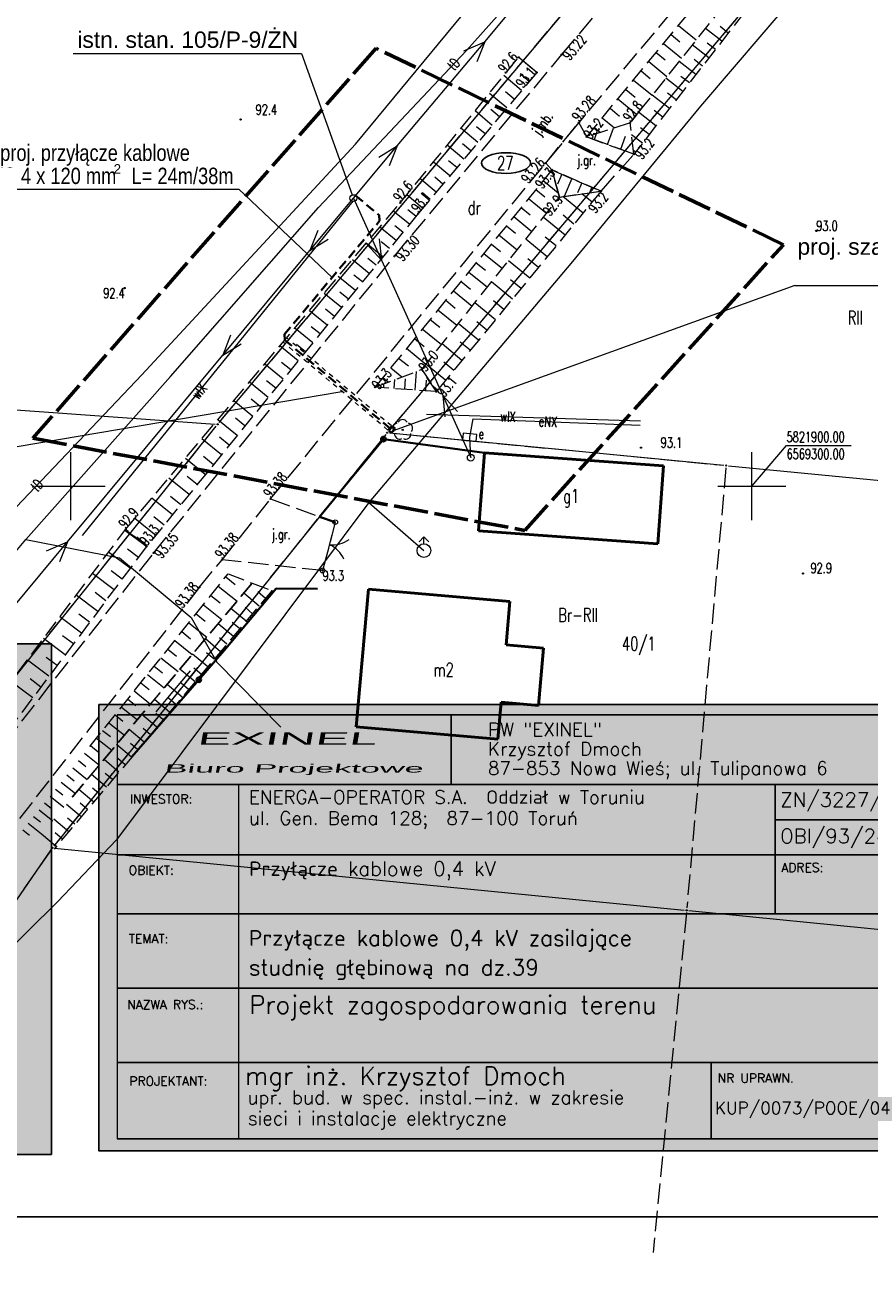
# Model space of a CAD drawing. Header units: metres. Extents: x 6569127 to 6569578, y 5821826 to 5821995.
# Tile 3 of 5: x 6569247 to 6569309, y 5821841 to 5821934. Entities that reach past the tile are written whole.
import ezdxf
from ezdxf.enums import TextEntityAlignment as Align

# ---------------------------------------------------------------- set-up
doc = ezdxf.new("R2010")
doc.units = ezdxf.units.M
doc.header["$MEASUREMENT"] = 0
for name, pattern in [('1', [0]), ('11', [3, 2.5, -0.5]), ('1_1', [0]), ('1_14', [1, -1]), ('1_OTKJ', [2, 1.5, -0.5]), ('1_OTRK', [1.75, 1.25, -0.5]), ('1_OTRKG', [1.75, 1.25, -0.5]), ('2_EGBU_A', [0]), ('3', [1, 0.5, -0.5]), ('3_SUEP_A', [0]), ('3_SUTP_A', [0]), ('3_SUWP', [0]), ('DASHEDX2', [1.5, 1, -0.5]), ('GDE', [0]), ('GUK', [2, 1.5, -0.5])]:
    doc.linetypes.add(name, pattern=pattern)
doc.layers.get('0').update_dxf_attribs({"color": 250, "linetype": 'CONTINUOUS', "lineweight": 100})
for name, color, linetype in [('0_opis tabela', 251, 'CONTINUOUS'), ('OBI opis', 10, 'CONTINUOUS'), ('OBI rury', 14, 'CONTINUOUS')]:
    doc.layers.add(name, color=color, linetype=linetype)
doc.layers.add('0_Tło', color=7, linetype='CONTINUOUS', true_color=0xffffff)
for name, color, linetype, lineweight in [('ARKUSZ_L_0', 7, '11', 60), ('ARKUSZ_L_2', 7, '1', 20), ('Dzialki', 7, 'GDE', 18), ('EGBB_E_T_0', 7, 'CONTINUOUS', 20), ('EGBB_L_0', 7, '2_EGBU_A', 50), ('Numery_dzialek', 7, 'CONTINUOUS', 9), ('OTK_E_T_0', 7, 'CONTINUOUS', 0), ('OTK_L_0', 7, '1_OTKJ', 18), ('OTO_L_0', 7, 'CONTINUOUS', 35), ('OTO_L_1', 7, 'CONTINUOUS', 18), ('OTR_L_1', 7, '1_OTRK', 18), ('OTR_T_0', 7, 'CONTINUOUS', 18), ('OTR_T_1', 7, 'CONTINUOUS', 18), ('Punkty', 7, 'CONTINUOUS', 18), ('SUE_E_T_1', 1, 'CONTINUOUS', 0), ('SUE_T_4', 1, 'CONTINUOUS', 18), ('SUEP_E_T_0', 1, 'CONTINUOUS', 0), ('SUEP_L_0', 1, '3_SUEP_A', 18), ('SUP_T_2', 7, 'CONTINUOUS', 18), ('SUW_T_2', 5, 'CONTINUOUS', 18), ('SUWP_E_T_0', 5, 'CONTINUOUS', 0), ('SUWP_L_0', 5, '3_SUWP', 18), ('UXXOO_T_0', 7, 'CONTINUOUS', 15)]:
    doc.layers.add(name, color=color, linetype=linetype, lineweight=lineweight)
for name, color, linetype, lineweight, true_color in [('Kontury', 7, 'GUK', 18, 0x24bc24), ('Numery_konturow', 7, 'CONTINUOUS', 9, 0x24bc24), ('OBI kabel nn', 7, 'DASHEDX2', 20, 0x007299), ('OTZ_T_0', 7, 'CONTINUOUS', 18, 0x008000), ('SUTP_E_T_0', 7, 'CONTINUOUS', 0, 0xff9100), ('SUTP_L_0', 7, '3_SUTP_A', 18, 0xff9100)]:
    doc.layers.add(name, color=color, linetype=linetype, lineweight=lineweight, true_color=true_color)
doc.styles.add('Arial CE', font='arial.ttf')
doc.styles.add('EXINEL', font='BAUHS93.TTF', dxfattribs={"oblique": 15})
doc.styles.add('ROMANS', font='romans', dxfattribs={"height": 0.1})
doc.styles.get("Standard").update_dxf_attribs({"font": 'Simplex.SHX', "width": 0.75})
picture_1 = doc.add_image_def('image3.png', size_in_pixel=(5624, 3976))

# ---------------------------------------------------------------- blocks, each defined once
blk = doc.blocks.new('GRO')
at = {"linetype": 'Continuous'}
blk.add_circle((0, 0), 0.045, dxfattribs=at)
blk = doc.blocks.new('2_OTRS')
at = {"linetype": 'Continuous'}
blk.add_circle((0, 0), 0.045, dxfattribs=at)
blk = doc.blocks.new('2_OTRN')
at = {"linetype": 'Continuous'}
blk.add_circle((0, 0), 0.045, dxfattribs=at)
blk = doc.blocks.new('2_OTZL')
at = {"linetype": 'Continuous'}
blk.add_circle((0, 0), 0.045, dxfattribs=at)
for centre, start, end in [((-0.357, 0.116), 102.14447, 221.86002), ((0, 0.375), 30.14012, 149.85988), ((0.357, 0.116), 318.13998, 77.85553), ((-0.22, -0.303), 174.14818, 293.85423), ((0.22, -0.303), 246.14577, 5.85182)]:
    blk.add_arc(centre, 0.375, start, end, dxfattribs=at)
blk = doc.blocks.new('4_SUES')
at = {"linetype": 'Continuous'}
for p, q in [((0.5, 0.25), (-0.5, 0.25)), ((-0.5, 0.25), (-0.5, -0.25)), ((0.5, -0.25), (0.5, 0.25)), ((-0.5, -0.25), (0.5, -0.25))]:
    blk.add_line(p, q, dxfattribs=at)
blk = doc.blocks.new('4_SUPP')
at = {"linetype": 'Continuous'}
blk.add_circle((0, 0), 0.25, dxfattribs=at)
blk = doc.blocks.new('4_SUWH')
at = {"linetype": 'Continuous'}
for p, q in [((0, 1), (-0.35355, 0.64645)), ((0, 1), (0.35355, 0.64645)), ((0, 0.5), (0, 1))]:
    blk.add_line(p, q, dxfattribs=at)
blk.add_circle((0, 0), 0.5, dxfattribs=at)

msp = doc.modelspace()

# ---------------------------------------------------------------- hatches: boundary and pattern name
at = {"layer": '0_Tło'}
msp.add_hatch(color=256, dxfattribs=at).paths.add_polyline_path([(6569214.176, 5821888.414), (6569248.565, 5821888.414), (6569248.565, 5821888.414), (6569248.565, 5821850.91), (6569248.565, 5821850.91), (6569214.176, 5821850.91), (6569214.176, 5821850.91)])
at = {"layer": '0_Tło', "linetype": 'Continuous', "lineweight": -3}
msp.add_hatch(color=256, dxfattribs=at).paths.add_polyline_path([(6569252.035, 5821883.954), (6569336.946, 5821883.954), (6569336.946, 5821883.954), (6569336.946, 5821851.181), (6569336.946, 5821851.181), (6569252.035, 5821851.181), (6569252.035, 5821851.181)])

# ---------------------------------------------------------------- linework, layer by layer
at = {"layer": '0_opis tabela', "color": 250, "linetype": 'Continuous'}
for p, q in [((6569253.398, 5821883.203), (6569336.507, 5821883.203)), ((6569277.929, 5821883.203), (6569277.929, 5821878.068)), ((6569301.718, 5821875.491), (6569336.507, 5821875.491)), ((6569253.398, 5821872.913), (6569336.507, 5821872.913))]:
    msp.add_line(p, q, dxfattribs=at)
at = {"layer": '0_opis tabela', "color": 250, "linetype": 'Continuous', "lineweight": 18}
for p, q in [((6569253.398, 5821883.203), (6569253.398, 5821852.045)), ((6569262.306, 5821878.068), (6569262.306, 5821852.045))]:
    msp.add_line(p, q, dxfattribs=at)
at = {"layer": '0_opis tabela', "color": 250}
for p, q in [((6569336.507, 5821878.068), (6569253.398, 5821878.068)), ((6569301.718, 5821872.913), (6569301.718, 5821878.068)), ((6569301.718, 5821868.572), (6569301.718, 5821872.913)), ((6569336.412, 5821868.572), (6569253.398, 5821868.572)), ((6569336.412, 5821863.124), (6569253.398, 5821863.124)), ((6569336.507, 5821857.65), (6569253.398, 5821857.65)), ((6569297.017, 5821857.65), (6569297.017, 5821852.045)), ((6569336.507, 5821852.045), (6569253.398, 5821852.045))]:
    msp.add_line(p, q, dxfattribs=at)
at = {"layer": '0_Tło'}
msp.add_lwpolyline([(6569214.176, 5821888.414), (6569248.565, 5821888.414), (6569248.565, 5821850.91), (6569214.176, 5821850.91)], close=True, dxfattribs=at)
at = {"layer": '0_Tło', "linetype": 'Continuous', "lineweight": -3}
msp.add_lwpolyline([(6569252.035, 5821883.954), (6569336.946, 5821883.954), (6569336.946, 5821851.181), (6569252.035, 5821851.181)], close=True, dxfattribs=at)
at = {"layer": 'ARKUSZ_L_0', "linetype": '11'}
for p, q in [((6569272.401, 5821932.155), (6569247.204, 5821903.507)), ((6569302.318, 5821917.726), (6569272.401, 5821932.155)), ((6569283.319, 5821896.743), (6569302.318, 5821917.726)), ((6569247.204, 5821903.507), (6569283.319, 5821896.743))]:
    msp.add_line(p, q, dxfattribs=at)
at = {"layer": 'ARKUSZ_L_2', "linetype": '1'}
for p, q in [((6569250, 5821897.5), (6569250, 5821902.5)), ((6569300, 5821897.5), (6569300, 5821902.5)), ((6569247.5, 5821900), (6569252.5, 5821900)), ((6569297.5, 5821900), (6569302.5, 5821900))]:
    msp.add_line(p, q, dxfattribs=at)
at = {"layer": 'Dzialki'}
for p, q in [((6569260.879, 5821904.66), (6569319.361, 5821974.29)), ((6569331.3, 5821972.83), (6569273.33, 5821904.05)), ((6569143.88, 5821912.948), (6569260.6, 5821904.542)), ((6569237.186, 5821875.153), (6569260.664, 5821904.397)), ((6569273.113, 5821903.788), (6569248.737, 5821873.562)), ((6569273.389, 5821903.904), (6569297.941, 5821901.526)), ((6569298.279, 5821901.494), (6569578.201, 5821874.306)), ((6569232.877, 5821850.63), (6569248.533, 5821873.29)), ((6569248.799, 5821873.413), (6569295.041, 5821868.857)), ((6569295.379, 5821868.823), (6569572.091, 5821841.477))]:
    msp.add_line(p, q, dxfattribs=at)
at = {"layer": 'EGBB_L_0', "linetype": '2_EGBU_A'}
for p, q in [((6569280.376, 5821902.434), (6569279.936, 5821896.71)), ((6569293.504, 5821901.482), (6569280.376, 5821902.434)), ((6569293.088, 5821895.755), (6569293.504, 5821901.482)), ((6569279.936, 5821896.71), (6569293.088, 5821895.755)), ((6569271.846, 5821892.432), (6569270.945, 5821882.314)), ((6569282.234, 5821891.518), (6569271.846, 5821892.432)), ((6569281.953, 5821888.33), (6569282.234, 5821891.518)), ((6569284.706, 5821888.083), (6569281.953, 5821888.33)), ((6569284.328, 5821883.888), (6569284.706, 5821888.083)), ((6569281.343, 5821881.399), (6569281.583, 5821884.126)), ((6569281.583, 5821884.126), (6569284.328, 5821883.888)), ((6569270.945, 5821882.314), (6569281.343, 5821881.399))]:
    msp.add_line(p, q, dxfattribs=at)
at = {"layer": 'Kontury'}
for p, q in [((6569260.879, 5821904.66), (6569319.361, 5821974.29)), ((6569319.44, 5821958.74), (6569273.33, 5821904.05)), ((6569237.186, 5821875.153), (6569260.664, 5821904.397)), ((6569273.113, 5821903.788), (6569248.737, 5821873.562)), ((6569273.389, 5821903.904), (6569297.941, 5821901.526)), ((6569298.095, 5821901.341), (6569295.225, 5821869.009)), ((6569248.533, 5821873.29), (6569232.877, 5821850.63)), ((6569295.193, 5821868.671), (6569292.747, 5821843.699))]:
    msp.add_line(p, q, dxfattribs=at)
at = {"layer": 'OBI kabel nn', "lineweight": 40, "ltscale": 0.7}
for p, q in [((6569270.903, 5821921.34), (6569272.627, 5821919.891)), ((6569265.674, 5821911.146), (6569272.664, 5821919.469)), ((6569272.627, 5821919.891), (6569272.664, 5821919.469)), ((6569265.711, 5821910.724), (6569265.674, 5821911.146)), ((6569273.465, 5821904.211), (6569265.711, 5821910.724))]:
    msp.add_line(p, q, dxfattribs=at)
at = {"layer": 'OBI kabel nn', "lineweight": 35}
for p, q in [((6569273.349, 5821904.073), (6569273.606, 5821904.379)), ((6569273.606, 5821904.379), (6569273.797, 5821904.218)), ((6569273.349, 5821904.073), (6569273.54, 5821903.912)), ((6569273.797, 5821904.218), (6569273.54, 5821903.912))]:
    msp.add_line(p, q, dxfattribs=at)
at = {"layer": 'OBI opis', "color": 253, "linetype": 'Continuous', "lineweight": 15}
for p, q in [((6569250.154, 5821931.776), (6569266.93, 5821931.776)), ((6569266.93, 5821931.776), (6569270.656, 5821921.385)), ((6569241.437, 5821921.809), (6569262.338, 5821921.809)), ((6569262.338, 5821921.809), (6569269.169, 5821915.308)), ((6569303.169, 5821914.742, 1), (6569273.657, 5821904.05)), ((6569303.169, 5821914.742, 1), (6569326.141, 5821914.742, 1)), ((6569242.099, 5821902.251, 0.15), (6569269.899, 5821906.945))]:
    msp.add_line(p, q, dxfattribs=at)
at = {"layer": 'OBI opis', "color": 3}
msp.add_ellipse((6569281.948, 5821923.722), major_axis=(1.802, 0.012), ratio=0.422488, dxfattribs=at)
at = {"layer": 'OBI rury', "color": 144, "linetype": '3', "lineweight": 15, "ltscale": 0.7}
for p, q in [((6569265.84, 5821910.877), (6569265.582, 5821910.571)), ((6569273.527, 5821904.42), (6569265.84, 5821910.877)), ((6569273.27, 5821904.114), (6569265.582, 5821910.571)), ((6569273.527, 5821904.42), (6569273.27, 5821904.114))]:
    msp.add_line(p, q, dxfattribs=at)
at = {"layer": 'OTK_L_0', "linetype": '1_OTKJ'}
for p, q in [((6569318.53, 5821963.94), (6569287.3, 5821926.71)), ((6569286.04, 5821931.69), (6569290.135, 5821936.517)), ((6569273.79, 5821916.92), (6569286.04, 5821931.69)), ((6569284.86, 5821923.72), (6569287.3, 5821926.71)), ((6569287.3, 5821926.71), (6569284.86, 5821923.72)), ((6569287.87, 5821925.65), (6569287.3, 5821926.71)), ((6569291.34, 5821924.38), (6569287.87, 5821925.65)), ((6569288.93, 5821921.66), (6569291.34, 5821924.38)), ((6569264.65, 5821899.06), (6569284.86, 5821923.72)), ((6569284.86, 5821923.72), (6569285.31, 5821923.22)), ((6569285.31, 5821923.22), (6569288.93, 5821921.66)), ((6569256.07, 5821895.08), (6569273.79, 5821916.92)), ((6569261.1, 5821894.59), (6569264.65, 5821899.06)), ((6569261.1, 5821894.59), (6569264.65, 5821899.06)), ((6569264.65, 5821899.06), (6569268.24, 5821897.74)), ((6569268.24, 5821897.74), (6569269.41, 5821897.35)), ((6569269.41, 5821897.35), (6569268.47, 5821893.79)), ((6569234.06, 5821866.99), (6569256.07, 5821895.08)), ((6569259.42, 5821892.56), (6569261.1, 5821894.59)), ((6569268.47, 5821893.79), (6569261.1, 5821894.59)), ((6569259.42, 5821892.56), (6569237.7, 5821864.62))]:
    msp.add_line(p, q, dxfattribs=at)
at = {"layer": 'OTO_L_0'}
for p, q in [((6569272.94, 5821903.45), (6569268.24, 5821897.74)), ((6569272.945, 5821903.449), (6569272.94, 5821903.45)), ((6569280.376, 5821902.434), (6569272.945, 5821903.449)), ((6569268.24, 5821897.74), (6569269.41, 5821897.35)), ((6569261.234, 5821887.897), (6569265.075, 5821892.485)), ((6569265.075, 5821892.485), (6569268.106, 5821892.452)), ((6569259.389, 5821885.773), (6569261.234, 5821887.897)), ((6569254.471, 5821880.11), (6569259.389, 5821885.773))]:
    msp.add_line(p, q, dxfattribs=at)
for centre in [(6569272.945, 5821903.449), (6569259.389, 5821885.773)]:
    msp.add_circle(centre, 0.17, dxfattribs=at)
at = {"layer": 'OTO_L_1'}
for p, q in [((6569269.41, 5821897.35), (6569269.1, 5821896.174)), ((6569269.163, 5821896.416), (6569268.78, 5821894.966)), ((6569268.78, 5821894.966), (6569268.47, 5821893.79))]:
    msp.add_line(p, q, dxfattribs=at)
for centre in [(6569269.41, 5821897.35), (6569268.47, 5821893.79)]:
    msp.add_circle(centre, 0.17, dxfattribs=at)
for centre, start, end in [((6569269.21, 5821897.677), 263.15337, 307.22774), ((6569268.199, 5821893.846), 23.19009, 67.26446)]:
    msp.add_arc(centre, 2, start, end, dxfattribs=at)
at = {"layer": 'OTR_L_1', "linetype": '1_OTRK'}
for p, q in [((6569307.779, 5821947.659), (6569291.933, 5821927.775)), ((6569307.779, 5821947.659), (6569291.933, 5821927.775)), ((6569274.18, 5821920.8), (6569282.88, 5821931.49)), ((6569282.88, 5821931.49), (6569284.2, 5821930.38)), ((6569291.933, 5821927.775), (6569291.06, 5821926.68)), ((6569291.06, 5821926.68), (6569291.933, 5821927.775)), ((6569291.06, 5821926.68), (6569287.87, 5821925.65)), ((6569291.06, 5821926.68), (6569287.87, 5821925.65)), ((6569291.34, 5821924.38), (6569291.06, 5821926.68)), ((6569291.34, 5821924.38), (6569291.06, 5821926.68)), ((6569285.87, 5821921.23), (6569285.31, 5821923.22)), ((6569275.76, 5821908.57), (6569285.87, 5821921.23)), ((6569275.76, 5821908.57), (6569285.87, 5821921.23)), ((6569285.87, 5821921.23), (6569288.93, 5821921.66)), ((6569254.01, 5821896.81), (6569274.18, 5821920.8)), ((6569272.32, 5821907.26), (6569275.76, 5821908.57)), ((6569272.32, 5821907.26), (6569275.76, 5821908.57)), ((6569276.83, 5821906.94), (6569275.76, 5821908.57)), ((6569275.76, 5821908.57), (6569276.83, 5821906.94)), ((6569246.055, 5821886.23), (6569254.01, 5821896.81)), ((6569254.01, 5821896.81), (6569255.55, 5821895.55)), ((6569255.55, 5821895.55), (6569254.01, 5821896.81)), ((6569261.537, 5821893.552), (6569263.311, 5821892.867)), ((6569263.311, 5821892.867), (6569250.097, 5821877.14)), ((6569250.097, 5821877.14), (6569263.311, 5821892.867)), ((6569263.311, 5821892.867), (6569264.759, 5821892.309))]:
    msp.add_line(p, q, dxfattribs=at)
at = {"layer": 'OTR_L_1', "linetype": '1_OTRKG'}
for p, q in [((6569305.916, 5821943.089), (6569291.34, 5821924.38)), ((6569287.87, 5821925.65), (6569297.548, 5821937.404)), ((6569284.2, 5821930.38), (6569275.5, 5821920.02)), ((6569287.87, 5821925.65), (6569291.34, 5821924.38)), ((6569285.31, 5821923.22), (6569272.32, 5821907.26)), ((6569288.93, 5821921.66), (6569285.31, 5821923.22)), ((6569288.93, 5821921.66), (6569276.83, 5821906.94)), ((6569275.5, 5821920.02), (6569255.55, 5821895.55)), ((6569276.83, 5821906.94), (6569272.32, 5821907.26)), ((6569255.55, 5821895.55), (6569234.06, 5821866.99)), ((6569251.39, 5821880.881), (6569261.537, 5821893.552)), ((6569264.759, 5821892.309), (6569248.76, 5821873.339))]:
    msp.add_line(p, q, dxfattribs=at)
at = {"layer": 'OTR_L_1', "linetype": '1_1'}
for p, q in [((6569294.068, 5821933.178), (6569294.723, 5821932.638)), ((6569294.608, 5821933.833), (6569295.908, 5821932.763)), ((6569297.799, 5821932.671), (6569296.587, 5821933.615)), ((6569298.269, 5821933.273), (6569297.666, 5821933.743)), ((6569293.524, 5821932.517), (6569294.845, 5821931.43)), ((6569296.852, 5821931.455), (6569295.627, 5821932.41)), ((6569297.327, 5821932.065), (6569296.718, 5821932.539)), ((6569284.2, 5821930.38), (6569282.879, 5821931.489)), ((6569292.424, 5821931.18), (6569293.766, 5821930.075)), ((6569292.976, 5821931.852), (6569293.642, 5821931.303)), ((6569295.895, 5821930.226), (6569294.656, 5821931.192)), ((6569296.375, 5821930.842), (6569295.759, 5821931.322)), ((6569283.645, 5821929.72), (6569282.99, 5821930.27)), ((6569291.867, 5821930.504), (6569292.543, 5821929.947)), ((6569283.095, 5821929.064), (6569281.795, 5821930.156)), ((6569291.305, 5821929.822), (6569292.669, 5821928.699)), ((6569294.927, 5821928.984), (6569293.674, 5821929.96)), ((6569295.412, 5821929.607), (6569294.789, 5821930.092)), ((6569282.007, 5821927.769), (6569280.727, 5821928.844)), ((6569282.549, 5821928.414), (6569281.904, 5821928.956)), ((6569290.168, 5821928.441), (6569291.554, 5821927.3)), ((6569290.739, 5821929.134), (6569291.426, 5821928.568)), ((6569293.948, 5821927.727), (6569292.681, 5821928.714)), ((6569294.439, 5821928.357), (6569293.809, 5821928.848)), ((6569280.936, 5821926.493), (6569279.675, 5821927.552)), ((6569281.47, 5821927.129), (6569280.834, 5821927.662)), ((6569289.594, 5821927.744), (6569290.292, 5821927.169)), ((6569292.958, 5821926.457), (6569291.678, 5821927.455)), ((6569293.454, 5821927.094), (6569292.818, 5821927.59)), ((6569289.019, 5821927.046), (6569289.913, 5821926.31)), ((6569279.881, 5821925.237), (6569278.64, 5821926.28)), ((6569280.407, 5821925.863), (6569279.781, 5821926.388)), ((6569288.433, 5821925.444), (6569288.594, 5821925.884)), ((6569288.445, 5821926.348), (6569288.892, 5821925.98)), ((6569289.402, 5821925.089), (6569289.84, 5821926.286)), ((6569290.371, 5821924.735), (6569290.726, 5821925.704)), ((6569291.958, 5821925.173), (6569291.169, 5821925.788)), ((6569292.459, 5821925.817), (6569291.816, 5821926.318)), ((6569278.843, 5821924.001), (6569277.62, 5821925.027)), ((6569279.36, 5821924.617), (6569278.744, 5821925.134)), ((6569277.82, 5821922.783), (6569276.616, 5821923.794)), ((6569278.329, 5821923.389), (6569277.723, 5821923.899)), ((6569291.456, 5821924.528), (6569291.308, 5821924.643)), ((6569285.209, 5821923.096), (6569285.385, 5821922.953)), ((6569286.047, 5821922.902), (6569285.73, 5821922.165)), ((6569276.813, 5821921.584), (6569275.628, 5821922.579)), ((6569277.315, 5821922.181), (6569276.717, 5821922.682)), ((6569284.676, 5821922.441), (6569285.783, 5821921.54)), ((6569286.785, 5821922.584), (6569286.222, 5821921.28)), ((6569287.522, 5821922.267), (6569287.204, 5821921.529)), ((6569288.26, 5821921.949), (6569288.084, 5821921.541)), ((6569275.822, 5821920.403), (6569274.654, 5821921.383)), ((6569276.315, 5821920.991), (6569275.727, 5821921.485)), ((6569283.602, 5821921.122), (6569284.924, 5821920.046)), ((6569284.14, 5821921.783), (6569284.798, 5821921.247)), ((6569287.602, 5821920.045), (6569286.118, 5821921.265)), ((6569288.266, 5821920.852), (6569287.524, 5821921.462)), ((6569274.855, 5821919.229), (6569273.671, 5821920.195)), ((6569275.334, 5821919.817), (6569274.747, 5821920.296)), ((6569283.062, 5821920.458), (6569283.726, 5821919.917)), ((6569282.519, 5821919.79), (6569283.853, 5821918.704)), ((6569286.279, 5821918.434), (6569284.684, 5821919.745)), ((6569286.938, 5821919.237), (6569286.136, 5821919.897)), ((6569273.886, 5821918.041), (6569272.684, 5821919.021)), ((6569274.373, 5821918.637), (6569273.776, 5821919.124)), ((6569281.425, 5821918.447), (6569282.772, 5821917.35)), ((6569281.973, 5821919.12), (6569282.643, 5821918.574)), ((6569285.623, 5821917.637), (6569284.832, 5821918.288)), ((6569272.902, 5821916.834), (6569271.682, 5821917.829)), ((6569273.396, 5821917.44), (6569272.791, 5821917.933)), ((6569280.874, 5821917.77), (6569281.551, 5821917.219)), ((6569284.973, 5821916.846), (6569283.401, 5821918.138)), ((6569271.904, 5821915.609), (6569270.665, 5821916.619)), ((6569272.405, 5821916.224), (6569271.79, 5821916.725)), ((6569279.765, 5821916.407), (6569280.448, 5821915.852)), ((6569280.321, 5821917.09), (6569281.68, 5821915.984)), ((6569283.685, 5821915.279), (6569282.135, 5821916.553)), ((6569284.326, 5821916.06), (6569283.546, 5821916.701)), ((6569271.399, 5821914.989), (6569270.774, 5821915.498)), ((6569279.207, 5821915.721), (6569280.579, 5821914.604)), ((6569270.89, 5821914.365), (6569269.632, 5821915.391)), ((6569278.646, 5821915.032), (6569279.335, 5821914.471)), ((6569282.416, 5821913.735), (6569280.888, 5821914.991)), ((6569283.048, 5821914.504), (6569282.279, 5821915.137)), ((6569269.86, 5821913.103), (6569268.584, 5821914.144)), ((6569270.377, 5821913.736), (6569269.743, 5821914.253)), ((6569277.516, 5821913.644), (6569278.211, 5821913.077)), ((6569278.082, 5821914.339), (6569279.467, 5821913.212)), ((6569281.788, 5821912.971), (6569281.029, 5821913.595)), ((6569268.816, 5821911.821), (6569267.519, 5821912.878)), ((6569269.34, 5821912.464), (6569268.697, 5821912.989)), ((6569276.947, 5821912.945), (6569278.345, 5821911.807)), ((6569281.164, 5821912.212), (6569279.658, 5821913.451)), ((6569276.375, 5821912.242), (6569277.077, 5821911.671)), ((6569279.93, 5821910.711), (6569278.445, 5821911.932)), ((6569280.545, 5821911.459), (6569279.797, 5821912.074)), ((6569267.755, 5821910.52), (6569266.439, 5821911.593)), ((6569268.287, 5821911.173), (6569267.634, 5821911.705)), ((6569275.224, 5821910.828), (6569275.933, 5821910.251)), ((6569275.801, 5821911.537), (6569277.212, 5821910.388)), ((6569266.678, 5821909.199), (6569265.342, 5821910.288)), ((6569267.218, 5821909.862), (6569266.555, 5821910.402)), ((6569274.644, 5821910.116), (6569276.069, 5821908.956)), ((6569278.714, 5821909.232), (6569277.249, 5821910.435)), ((6569279.32, 5821909.969), (6569278.582, 5821910.575)), ((6569266.133, 5821908.531), (6569265.46, 5821909.08)), ((6569274.063, 5821909.402), (6569274.777, 5821908.821)), ((6569278.112, 5821908.499), (6569277.385, 5821909.097)), ((6569265.585, 5821907.858), (6569264.228, 5821908.964)), ((6569273.482, 5821908.688), (6569274.307, 5821908.017)), ((6569275.284, 5821907.05), (6569275.381, 5821908.426)), ((6569277.514, 5821907.772), (6569276.071, 5821908.959)), ((6569264.475, 5821906.497), (6569263.098, 5821907.619)), ((6569265.032, 5821907.18), (6569264.349, 5821907.737)), ((6569272.901, 5821907.974), (6569273.313, 5821907.638)), ((6569272.964, 5821907.214), (6569272.985, 5821907.513)), ((6569273.737, 5821907.159), (6569273.784, 5821907.818)), ((6569274.511, 5821907.105), (6569274.565, 5821907.878)), ((6569276.057, 5821906.995), (6569276.112, 5821907.768)), ((6569276.921, 5821907.051), (6569276.566, 5821907.343)), ((6569263.348, 5821905.115), (6569261.951, 5821906.254)), ((6569263.914, 5821905.809), (6569263.22, 5821906.374)), ((6569262.204, 5821903.712), (6569260.786, 5821904.869)), ((6569262.778, 5821904.416), (6569262.074, 5821904.99)), ((6569261.043, 5821902.288), (6569259.603, 5821903.462)), ((6569261.626, 5821903.003), (6569260.911, 5821903.585)), ((6569259.865, 5821900.842), (6569258.402, 5821902.034)), ((6569260.456, 5821901.568), (6569259.731, 5821902.159)), ((6569259.268, 5821900.111), (6569258.532, 5821900.712)), ((6569258.668, 5821899.374), (6569257.184, 5821900.585)), ((6569257.453, 5821897.884), (6569255.946, 5821899.113)), ((6569258.063, 5821898.632), (6569257.315, 5821899.242)), ((6569256.22, 5821896.372), (6569254.69, 5821897.619)), ((6569256.839, 5821897.131), (6569256.08, 5821897.75)), ((6569255.55, 5821895.55), (6569253.961, 5821896.745)), ((6569255.596, 5821895.607), (6569254.826, 5821896.235)), ((6569254.355, 5821893.962), (6569252.767, 5821895.156)), ((6569254.952, 5821894.756), (6569254.158, 5821895.353)), ((6569253.16, 5821892.374), (6569251.572, 5821893.568)), ((6569253.757, 5821893.168), (6569252.963, 5821893.765)), ((6569261.364, 5821893.335), (6569262.063, 5821892.774)), ((6569260.81, 5821892.643), (6569262.192, 5821891.536)), ((6569251.966, 5821890.786), (6569250.379, 5821891.98)), ((6569252.563, 5821891.58), (6569251.769, 5821892.177)), ((6569260.263, 5821891.96), (6569260.946, 5821891.413)), ((6569263.813, 5821891.187), (6569262.693, 5821892.132)), ((6569264.286, 5821891.748), (6569263.725, 5821892.221)), ((6569251.368, 5821889.993), (6569250.575, 5821890.59)), ((6569259.188, 5821890.618), (6569259.855, 5821890.083)), ((6569259.722, 5821891.285), (6569261.073, 5821890.204)), ((6569262.869, 5821890.067), (6569261.75, 5821891.011)), ((6569263.341, 5821890.627), (6569262.781, 5821891.099)), ((6569250.772, 5821889.199), (6569249.185, 5821890.393)), ((6569258.659, 5821889.958), (6569259.979, 5821888.902)), ((6569261.926, 5821888.95), (6569260.81, 5821889.891)), ((6569262.397, 5821889.508), (6569261.839, 5821889.98)), ((6569249.578, 5821887.613), (6569247.992, 5821888.806)), ((6569250.175, 5821888.406), (6569249.382, 5821889.003)), ((6569257.621, 5821888.662), (6569258.91, 5821887.63)), ((6569258.137, 5821889.306), (6569258.789, 5821888.784)), ((6569260.985, 5821887.834), (6569259.871, 5821888.774)), ((6569261.455, 5821888.392), (6569260.898, 5821888.862)), ((6569257.111, 5821888.025), (6569257.748, 5821887.515)), ((6569260.516, 5821887.277), (6569259.959, 5821887.747)), ((6569248.385, 5821886.027), (6569246.799, 5821887.22)), ((6569248.981, 5821886.82), (6569248.189, 5821887.417)), ((6569256.607, 5821887.395), (6569257.866, 5821886.387)), ((6569260.046, 5821886.721), (6569258.934, 5821887.659)), ((6569255.616, 5821886.158), (6569256.846, 5821885.173)), ((6569256.108, 5821886.773), (6569256.731, 5821886.275)), ((6569259.109, 5821885.61), (6569257.999, 5821886.546)), ((6569259.577, 5821886.165), (6569259.022, 5821886.633)), ((6569247.192, 5821884.442), (6569245.594, 5821885.645)), ((6569247.788, 5821885.235), (6569246.996, 5821885.831)), ((6569255.129, 5821885.55), (6569255.737, 5821885.063)), ((6569258.173, 5821884.5), (6569257.066, 5821885.435)), ((6569258.641, 5821885.055), (6569258.087, 5821885.522)), ((6569254.172, 5821884.356), (6569254.766, 5821883.88)), ((6569254.648, 5821884.949), (6569255.849, 5821883.987)), ((6569257.24, 5821883.393), (6569256.134, 5821884.326)), ((6569257.706, 5821883.947), (6569257.153, 5821884.413)), ((6569253.237, 5821883.188), (6569253.818, 5821882.724)), ((6569253.702, 5821883.769), (6569254.876, 5821882.828)), ((6569256.308, 5821882.288), (6569255.204, 5821883.219)), ((6569256.773, 5821882.84), (6569256.221, 5821883.306)), ((6569252.778, 5821882.615), (6569253.925, 5821881.697)), ((6569255.842, 5821881.736), (6569255.291, 5821882.201)), ((6569251.876, 5821881.488), (6569252.996, 5821880.591)), ((6569252.324, 5821882.048), (6569252.891, 5821881.594)), ((6569255.377, 5821881.185), (6569254.276, 5821882.114)), ((6569250.993, 5821880.387), (6569252.088, 5821879.51)), ((6569251.432, 5821880.934), (6569251.986, 5821880.491)), ((6569254.449, 5821880.084), (6569253.349, 5821881.011)), ((6569254.913, 5821880.634), (6569254.363, 5821881.099)), ((6569250.56, 5821879.846), (6569251.101, 5821879.412)), ((6569253.522, 5821878.985), (6569252.425, 5821879.911)), ((6569253.985, 5821879.535), (6569253.436, 5821879.998)), ((6569249.707, 5821878.783), (6569250.235, 5821878.359)), ((6569250.131, 5821879.311), (6569251.2, 5821878.454)), ((6569252.597, 5821877.889), (6569251.502, 5821878.812)), ((6569253.059, 5821878.437), (6569252.511, 5821878.899)), ((6569248.872, 5821877.743), (6569249.39, 5821877.328)), ((6569249.287, 5821878.26), (6569250.333, 5821877.421)), ((6569251.674, 5821876.794), (6569250.581, 5821877.716)), ((6569252.135, 5821877.341), (6569251.588, 5821877.802)), ((6569248.055, 5821876.724), (6569248.562, 5821876.317)), ((6569248.462, 5821877.23), (6569249.486, 5821876.409)), ((6569251.213, 5821876.247), (6569250.667, 5821876.708)), ((6569247.254, 5821875.725), (6569247.751, 5821875.327)), ((6569247.653, 5821876.222), (6569248.656, 5821875.417)), ((6569250.752, 5821875.701), (6569249.662, 5821876.62)), ((6569246.86, 5821875.233), (6569247.844, 5821874.445)), ((6569249.834, 5821874.612), (6569248.749, 5821875.528)), ((6569250.293, 5821875.156), (6569249.749, 5821875.615)), ((6569246.47, 5821874.747), (6569246.956, 5821874.356)), ((6569248.92, 5821873.529), (6569247.839, 5821874.44)), ((6569249.376, 5821874.07), (6569248.835, 5821874.526))]:
    msp.add_line(p, q, dxfattribs=at)
at = {"layer": 'OTR_L_1', "linetype": '1_14'}
for p, q in [((6569285.31, 5821923.22), (6569285.87, 5821921.23)), ((6569285.87, 5821921.23), (6569288.93, 5821921.66))]:
    msp.add_line(p, q, dxfattribs=at)
at = {"layer": 'OTR_L_1', "linetype": '1_1'}
for p in [(6569287.87, 5821925.65), (6569291.34, 5821924.38), (6569285.31, 5821923.22), (6569288.93, 5821921.66), (6569272.32, 5821907.26), (6569276.83, 5821906.94), (6569264.759, 5821892.309)]:
    msp.add_point(p, dxfattribs=at)
at = {"layer": 'SUEP_L_0', "linetype": '3_SUEP_A'}
for p, q in [((6569280.383, 5821932.64), (6569292.377, 5821946.93)), ((6569273.954, 5821924.98), (6569280.383, 5821932.64)), ((6569278.844, 5821931.973), (6569280.383, 5821932.64)), ((6569280.383, 5821932.64), (6569279.802, 5821931.169)), ((6569270.74, 5821921.15), (6569273.954, 5821924.98)), ((6569272.607, 5821924.152), (6569273.954, 5821924.98)), ((6569273.954, 5821924.98), (6569273.373, 5821923.509)), ((6569267.542, 5821917.306), (6569270.74, 5821921.15)), ((6569270.74, 5821921.15), (6569272.8, 5821916.594)), ((6569268.117, 5821918.779), (6569267.542, 5821917.306)), ((6569261.147, 5821909.619), (6569267.542, 5821917.306)), ((6569267.542, 5821917.306), (6569268.886, 5821918.14)), ((6569272.8, 5821916.594), (6569271.727, 5821917.755)), ((6569272.638, 5821918.167), (6569272.8, 5821916.594)), ((6569272.8, 5821916.594), (6569277.3, 5821906.646)), ((6569261.722, 5821911.092), (6569261.147, 5821909.619)), ((6569261.147, 5821909.619), (6569262.49, 5821910.452)), ((6569249.743, 5821895.911), (6569261.147, 5821909.619)), ((6569277.3, 5821906.646), (6569279.36, 5821902.09)), ((6569278.373, 5821905.485), (6569277.3, 5821906.646)), ((6569277.3, 5821906.646), (6569277.462, 5821905.073)), ((6569279.28, 5821903.58), (6569279.53, 5821904.93)), ((6569279.53, 5821904.93), (6569291.81, 5821904.47)), ((6569279.36, 5821902.09), (6569279.28, 5821903.58)), ((6569243.348, 5821888.224), (6569249.743, 5821895.911)), ((6569248.207, 5821895.238), (6569249.743, 5821895.911)), ((6569249.743, 5821895.911), (6569249.168, 5821894.438))]:
    msp.add_line(p, q, dxfattribs=at)
at = {"layer": 'SUTP_L_0', "linetype": '3_SUTP_A'}
for p, q in [((6569270.884, 5821925.102), (6569308.195, 5821970.286)), ((6569279.048, 5821931.997), (6569287.689, 5821941.707)), ((6569268.178, 5821920.457), (6569279.048, 5821931.997)), ((6569270.884, 5821925.102), (6569255.193, 5821908.17)), ((6569257.308, 5821908.047), (6569268.178, 5821920.457)), ((6569255.193, 5821908.17), (6569241.615, 5821893.864)), ((6569246.679, 5821896.081), (6569257.308, 5821908.047)), ((6569243.515, 5821892.301), (6569246.679, 5821896.081)), ((6569246.679, 5821896.081), (6569253.563, 5821894.732)), ((6569253.563, 5821894.732), (6569258.822, 5821890.357)), ((6569258.822, 5821890.357), (6569260.715, 5821887.065)), ((6569260.715, 5821887.065), (6569265.405, 5821882.283)), ((6569258.742, 5821886.425), (6569257.491, 5821884.919)), ((6569257.491, 5821884.919), (6569256.241, 5821883.412))]:
    msp.add_line(p, q, dxfattribs=at)
at = {"layer": 'SUWP_L_0', "linetype": '3_SUWP'}
for p, q in [((6569311.167, 5821945.405), (6569296.234, 5821927.914)), ((6569296.234, 5821927.914), (6569286.713, 5821916.337)), ((6569270.69, 5821920.93), (6569250.82, 5821896.37)), ((6569286.713, 5821916.337), (6569271.864, 5821898.804)), ((6569276.12, 5821905.29), (6569291.83, 5821904.8)), ((6569271.864, 5821898.804), (6569268.173, 5821893.854)), ((6569271.864, 5821898.804), (6569275.917, 5821895.26)), ((6569268.173, 5821893.854), (6569255.668, 5821877.134)), ((6569255.668, 5821877.134), (6569253.335, 5821874.014)), ((6569253.335, 5821874.014), (6569249.009, 5821869.452)), ((6569249.009, 5821869.452), (6569241.144, 5821861.693))]:
    msp.add_line(p, q, dxfattribs=at)
at = {"layer": 'UXXOO_T_0', "linetype": 'Continuous'}
for p, q in [((6569300, 5821900), (6569302.548, 5821902.983)), ((6569302.548, 5821902.983), (6569307.298, 5821902.983))]:
    msp.add_line(p, q, dxfattribs=at)

# ---------------------------------------------------------------- block references
at = {"layer": 'OTR_T_0'}
for p in [(6569286.04, 5821931.69), (6569287.3, 5821926.71), (6569284.86, 5821923.72), (6569273.79, 5821916.92), (6569264.65, 5821899.06), (6569256.07, 5821895.08), (6569261.1, 5821894.59), (6569259.42, 5821892.56)]:
    msp.add_blockref('2_OTRS', p, dxfattribs=at)
at = {"layer": 'OTR_T_1'}
for p in [(6569282.88, 5821931.49), (6569284.2, 5821930.38), (6569262.46, 5821926.927), (6569291.06, 5821926.68), (6569287.87, 5821925.65), (6569291.34, 5821924.38), (6569285.31, 5821923.22), (6569285.87, 5821921.23), (6569288.93, 5821921.66), (6569274.18, 5821920.8), (6569275.5, 5821920.02), (6569304.73, 5821918.74), (6569253.94, 5821914.54), (6569275.76, 5821908.57), (6569272.32, 5821907.26), (6569276.83, 5821906.94), (6569291.862, 5821902.819), (6569254.01, 5821896.81), (6569255.55, 5821895.55), (6569268.47, 5821893.79), (6569303.755, 5821893.574)]:
    msp.add_blockref('2_OTRN', p, dxfattribs=at)
at = {"layer": 'OTZ_T_0'}
msp.add_blockref('2_OTZL', (6569274.36, 5821904.13), dxfattribs=at)
at = {"layer": 'Punkty'}
for p in [(6569260.77, 5821904.53), (6569273.22, 5821903.92), (6569298.11, 5821901.51), (6569248.63, 5821873.43), (6569295.21, 5821868.84)]:
    msp.add_blockref('GRO', p, dxfattribs=at)
at = {"layer": 'SUE_T_4', "rotation": 354.4784614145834}
msp.add_blockref('4_SUES', (6569279.28, 5821903.58), dxfattribs=at)
at = {"layer": 'SUP_T_2'}
for p in [(6569270.74, 5821921.15), (6569279.36, 5821902.09)]:
    msp.add_blockref('4_SUPP', p, dxfattribs=at)
at = {"layer": 'SUW_T_2'}
msp.add_blockref('4_SUWH', (6569275.917, 5821895.26), dxfattribs=at)

# ---------------------------------------------------------------- texts
at = {"layer": '0_opis tabela', "color": 250, "linetype": 'Continuous', "style": 'ROMANS'}
for s, p in [('PW "EXINEL"', (6569280.621, 5821881.622)), ('Krzysztof Dmoch   ', (6569280.621, 5821880.202)), ('87-853 Nowa Wieś; ul. Tulipanowa 6', (6569280.621, 5821878.784)), ('ENERGA-OPERATOR S.A.  Oddział w Toruniu', (6569263.07, 5821876.661)), ('ul. Gen. Bema 128;  87-100 Toruń', (6569263.07, 5821875.119))]:
    msp.add_text(s, height=0.98653, dxfattribs=at).set_placement(p)
at = {"layer": '0_opis tabela', "color": 250, "lineweight": 9, "style": 'EXINEL', "oblique": 10, "width": 3.080156}
for s, height, p in [('EXINEL ', 0.9, (6569266.346, 5821881.451)), ('Biuro Projektowe', 0.61086, (6569266.346, 5821879.188))]:
    msp.add_text(s, height=height, dxfattribs=at).set_placement(p, align=Align.MIDDLE)
at = {"layer": '0_opis tabela', "color": 251, "style": 'ROMANS'}
for s, p in [('ZN/3227/9393MZI/2024/2401418/1', (6569302.08, 5821876.44)), ('OBI/93/2401418', (6569302.08, 5821873.762))]:
    msp.add_text(s, height=1.05962, dxfattribs=at).set_placement(p)
at = {"layer": '0_opis tabela', "color": 250, "style": 'ROMANS'}
for s, height, p in [('INWESTOR:', 0.6623, (6569254.32, 5821876.689)), ('OBIEKT:', 0.6623, (6569254.236, 5821871.453)), ('Przyłącze kablowe 0,4 kV', 1.05962, (6569263.081, 5821871.366)), ('ADRES:', 0.6623, (6569302.163, 5821871.651)), ('Przyłącze kablowe 0,4 kV zasilające ', 1.15628, (6569263.066, 5821866.234)), ('TEMAT:', 0.6623, (6569254.236, 5821866.418)), ('studnię głębinową na dz.39', 1.15628, (6569263.066, 5821864.069)), ('NAZWA RYS.:', 0.66226, (6569254.137, 5821861.588)), ('Projekt zagospodarowania terenu', 1.32453, (6569263.098, 5821861.24)), ('mgr inż. Krzysztof Dmoch', 1.32453, (6569262.794, 5821856.023)), ('PROJEKTANT:', 0.66226, (6569254.291, 5821855.961)), ('NR UPRAWN.', 0.6623, (6569297.488, 5821856.18)), ('upr. bud. w spec. instal.-inż. w zakresie', 0.99339, (6569262.952, 5821854.602)), ('KUP/0073/POOE/04', 0.90068, (6569297.299, 5821853.875)), ('sieci i instalacje elektryczne', 0.99339, (6569262.985, 5821853.07))]:
    msp.add_text(s, height=height, dxfattribs=at).set_placement(p)
at = {"layer": 'EGBB_E_T_0', "width": 0.7}
for s, p in [('g1', (6569286.726, 5821899.095)), ('m2', (6569277.365, 5821886.511))]:
    msp.add_text(s, height=1, dxfattribs=at).set_placement(p, align=Align.MIDDLE)
at = {"layer": 'Numery_dzialek', "width": 0.7}
for s, p in [('27', (6569281.89, 5821923.719)), ('40/1', (6569291.695, 5821888.345))]:
    msp.add_text(s, height=1, dxfattribs=at).set_placement(p, align=Align.MIDDLE)
at = {"layer": 'Numery_konturow', "width": 0.7}
msp.add_text('dr', height=1, dxfattribs=at).set_placement((6569279.136, 5821920.938), align=Align.TOP_LEFT)
for s, p in [('RII', (6569307.598, 5821912.378)), ('Br-RII', (6569287.242, 5821890.533))]:
    msp.add_text(s, height=1, dxfattribs=at).set_placement(p, align=Align.MIDDLE)
at = {"layer": 'OBI opis', "color": 250, "style": 'Arial CE'}
msp.add_text('istn. stan. 105/P-9/ŻN', height=1.2, dxfattribs=at).set_placement((6569258.57, 5821932.187, 1), align=Align.CENTER)
at = {"layer": 'OBI opis', "color": 144, "style": 'Arial CE', "width": 0.8}
for s, p in [('proj. przyłącze kablowe', (6569251.768, 5821923.881)), ('YAKXS 4 x 120 mm   L= 24m/38m', (6569251.71, 5821922.184))]:
    msp.add_text(s, height=1.2, dxfattribs=at).set_placement(p, align=Align.CENTER)
at = {"layer": 'OBI opis', "color": 144, "style": 'Arial CE'}
msp.add_text('2', height=0.7, dxfattribs=at).set_placement((6569253.133, 5821922.943))
msp.add_text('proj. szafka kabl. - pomiarowa', height=1.2, dxfattribs=at).set_placement((6569314.483, 5821916.987, 1), align=Align.CENTER)
at = {"layer": 'OTK_E_T_0', "lineweight": 9, "width": 0.7}
msp.add_text('j.mb.', height=0.75, rotation=54.95061, dxfattribs=at).set_placement((6569284.114, 5821925.907), align=Align.MIDDLE_LEFT)
for p in [(6569287.856, 5821923.828), (6569265.439, 5821896.36)]:
    msp.add_text('j.gr.', height=0.75, dxfattribs=at).set_placement(p, align=Align.MIDDLE)
at = {"layer": 'OTR_T_0', "lineweight": 9, "width": 0.7}
for s, rotation, p in [('93.22', 49.69232, (6569286.04, 5821931.69)), ('93.30', 50.32824, (6569273.79, 5821916.92)), ('93.35', 50.94566, (6569256.07, 5821895.08))]:
    msp.add_text(s, height=0.75, rotation=rotation, dxfattribs=at).set_placement(p, align=Align.TOP_LEFT)
for s, rotation, p in [('93.28', 50.00875, (6569287.3, 5821926.71)), ('93.38', 50.66382, (6569264.65, 5821899.06)), ('93.38', 51.54399, (6569261.1, 5821894.59))]:
    msp.add_text(s, height=0.75, rotation=rotation, dxfattribs=at).set_placement(p)
for s, rotation, p in [('93.26', 50.66382, (6569284.86, 5821923.72)), ('93.38', 52.13922, (6569259.42, 5821892.56))]:
    msp.add_text(s, height=0.75, rotation=rotation, dxfattribs=at).set_placement(p, align=Align.RIGHT)
at = {"layer": 'OTR_T_1', "lineweight": 9, "width": 0.7}
for s, rotation, p in [('92.6', 50.85976, (6569282.88, 5821931.49)), ('93.1', 49.97752, (6569284.2, 5821930.38))]:
    msp.add_text(s, height=0.75, rotation=rotation, dxfattribs=at).set_placement(p, align=Align.RIGHT)
for s, p in [('92.4', (6569263.561, 5821927.268)), ('93.0', (6569304.73, 5821918.74)), ('93.1', (6569293.304, 5821902.819)), ('92.9', (6569304.306, 5821893.6))]:
    msp.add_text(s, height=0.75, dxfattribs=at).set_placement(p)
for s, rotation, p in [('92.8', 51.44675, (6569291.06, 5821926.68)), ('92.6', 50.85976, (6569274.18, 5821920.8)), ('93.1', 49.97752, (6569275.5, 5821920.02)), ('92.9', 49.94397, (6569254.01, 5821896.81)), ('93.3', 50.81018, (6569255.55, 5821895.55))]:
    msp.add_text(s, height=0.75, rotation=rotation, dxfattribs=at).set_placement(p)
for s, rotation, p in [('93.2', 50.53314, (6569287.87, 5821925.65)), ('93.0', 51.3899, (6569275.76, 5821908.57)), ('93.3', 50.85752, (6569272.32, 5821907.26))]:
    msp.add_text(s, height=0.75, rotation=rotation, dxfattribs=at).set_placement(p, align=Align.MIDDLE_LEFT)
for s, rotation, p in [('93.2', 52.07849, (6569291.34, 5821924.38)), ('93.1', 50.57943, (6569276.83, 5821906.94))]:
    msp.add_text(s, height=0.75, rotation=rotation, dxfattribs=at).set_placement(p, align=Align.TOP_LEFT)
for s, rotation, p in [('93.3', 50.85752, (6569285.31, 5821923.22)), ('92.9', 51.3899, (6569285.87, 5821921.23))]:
    msp.add_text(s, height=0.75, rotation=rotation, dxfattribs=at).set_placement(p, align=Align.MIDDLE_RIGHT)
msp.add_text('93.2', height=0.75, rotation=50.57943, dxfattribs=at).set_placement((6569288.93, 5821921.66), align=Align.TOP_RIGHT)
msp.add_text('92.4', height=0.75, dxfattribs=at).set_placement((6569253.94, 5821914.54), align=Align.TOP_RIGHT)
msp.add_text('93.3', height=0.75, dxfattribs=at).set_placement((6569268.47, 5821893.79), align=Align.TOP_LEFT)
at = {"layer": 'SUE_E_T_1', "lineweight": 9, "width": 0.7}
msp.add_text('e', height=0.75, dxfattribs=at).set_placement((6569279.932, 5821903.458))
at = {"layer": 'SUEP_E_T_0', "lineweight": 9, "width": 0.7}
msp.add_text('eNX', height=0.75, rotation=357.85474, dxfattribs=at).set_placement((6569285.026, 5821904.724), align=Align.MIDDLE)
at = {"layer": 'SUTP_E_T_0', "lineweight": 9, "width": 0.7}
for rotation, p in [(47.66936, (6569278.101, 5821930.992)), (46.49429, (6569247.494, 5821900.058))]:
    msp.add_text('tD', height=0.75, rotation=rotation, dxfattribs=at).set_placement(p, align=Align.MIDDLE)
at = {"layer": 'SUWP_E_T_0', "lineweight": 9, "width": 0.7}
for rotation, p in [(51.02579, (6569259.397, 5821906.972)), (358.21351, (6569282.09, 5821905.104))]:
    msp.add_text('wlX', height=0.75, rotation=rotation, dxfattribs=at).set_placement(p, align=Align.MIDDLE)
at = {"layer": 'UXXOO_T_0', "width": 0.7}
for s, p in [('5821900.00', (6569302.548, 5821903.983)), ('6569300.00', (6569302.548, 5821902.733))]:
    msp.add_text(s, height=0.75, dxfattribs=at).set_placement(p, align=Align.TOP_LEFT)

# ---------------------------------------------------------------- pictures from other files: only their frames are drawn
at = {"layer": '0_Tło'}
image = msp.add_image(picture_1, insert=(6569130.45, 5821846.318), size_in_units=(210, 148.464), dxfattribs=at)
image.dxf.v_pixel = (-1.4e-07, 0.03733996)
image.dxf.flags = 14

doc.saveas('drawing.dxf')
